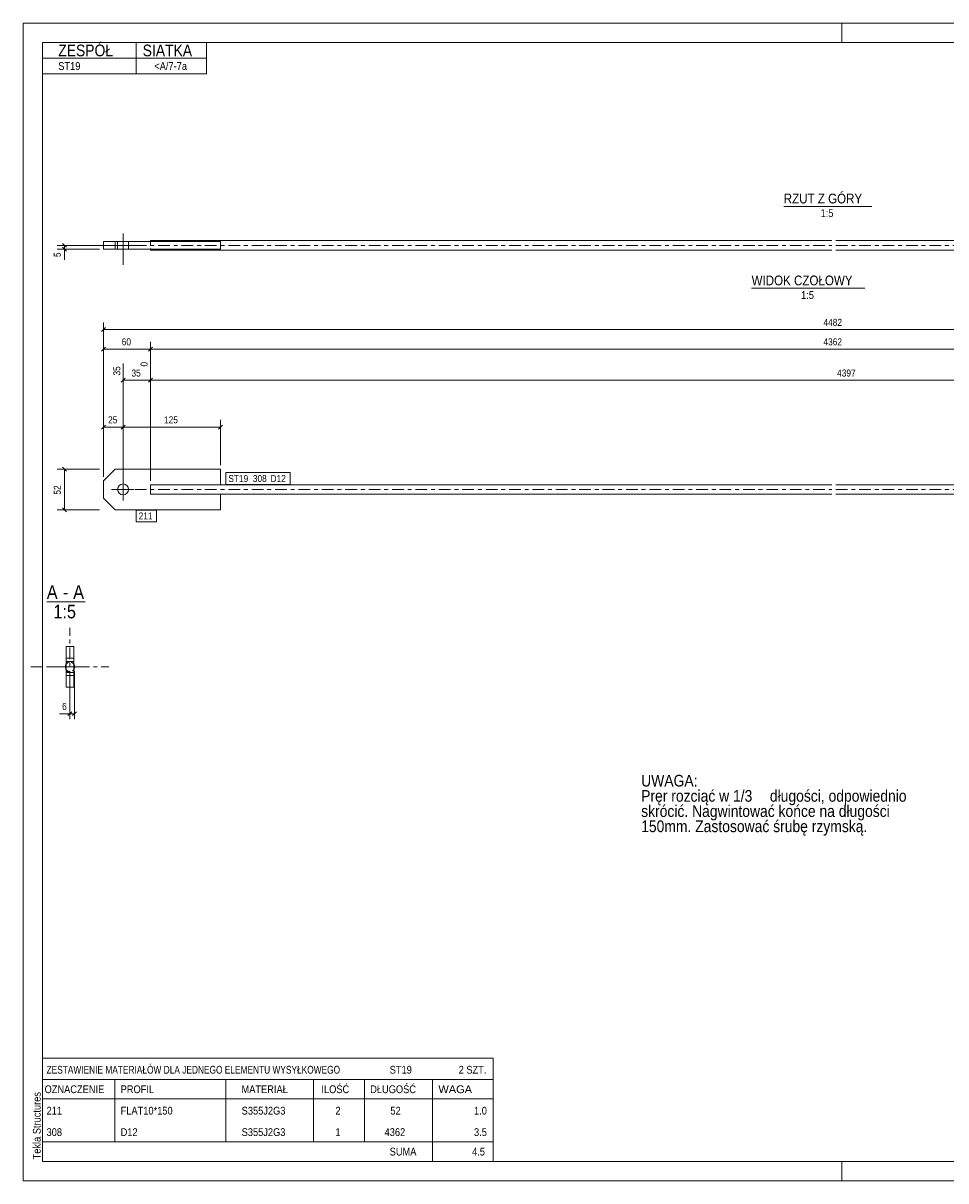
# Model space of a CAD drawing. Header units: millimetres. Extents: x 0 to 420, y 0 to 297.
# Tile 1 of 2: x 0 to 237, y 0 to 297. Entities that reach past the tile are written whole.
import ezdxf

# ---------------------------------------------------------------- set-up
doc = ezdxf.new("R2010")
doc.units = ezdxf.units.MM
for name, pattern in [('XKITLINE00', [0]), ('XKITLINE01', [4, 1, -1, 1, -1]), ('XKITLINE03', [6, 3, -1, 1, -1])]:
    doc.linetypes.add(name, pattern=pattern)
for name, color, linetype, lineweight in [('Arkusz rysunku', 3, 'Continuous', 0), ('Element', 2, 'Continuous', 0), ('Inny typ obiektu', 7, 'Continuous', 0), ('Tekst', 7, 'Continuous', 0), ('Wymiar', 4, 'Continuous', 0), ('Znak elementu', 2, 'Continuous', 0), ('Śruba', 3, 'Continuous', 0)]:
    doc.layers.add(name, color=color, linetype=linetype, lineweight=lineweight)
doc.styles.add('ARIAL', font='ARIAL.TTF')

msp = doc.modelspace()

# ---------------------------------------------------------------- linework, layer by layer
at = {"layer": 'Arkusz rysunku', "linetype": 'XKITLINE00', "lineweight": 0}
for p, q in [((420, 297), (0, 297)), ((0, 297), (0, 0)), ((0, 292), (0, 297)), ((5, 297), (0, 297)), ((210, 292), (210, 297)), ((415, 292), (5, 292)), ((5, 292), (5, 5)), ((0, 0), (0, 5)), ((5, 5), (415, 5)), ((210, 0), (210, 5)), ((0, 0), (420, 0))]:
    msp.add_line(p, q, dxfattribs=at)
at = {"layer": 'Element', "linetype": 'XKITLINE00', "lineweight": 0}
for p, q in [((50.62, 241), (20.62, 241)), ((20.62, 239), (20.62, 241)), ((23.62, 241), (23.62, 239)), ((32.62, 241.2), (207.42, 241.2)), ((32.62, 241), (32.62, 241.2)), ((50.62, 241), (50.62, 239)), ((208.42, 241.2), (383.22, 241.2)), ((50.62, 239), (20.62, 239)), ((32.62, 239), (32.62, 238.8)), ((32.62, 238.8), (207.42, 238.8)), ((208.42, 238.8), (383.22, 238.8)), ((20.62, 179.58), (23.62, 182.58)), ((23.62, 182.58), (50.62, 182.58)), ((50.62, 182.58), (50.62, 178.58)), ((20.62, 175.18), (20.62, 179.58)), ((50.62, 178.58), (32.62, 178.58)), ((32.62, 178.58), (32.62, 177.86)), ((207.42, 178.58), (50.62, 178.58)), ((352.1, 178.58), (208.42, 178.58)), ((32.62, 177.86), (32.62, 176.9)), ((32.62, 176.18), (32.62, 176.9)), ((32.62, 176.18), (50.62, 176.18)), ((207.42, 176.18), (50.62, 176.18)), ((50.62, 176.18), (50.62, 172.18)), ((352.1, 176.18), (208.42, 176.18)), ((20.62, 175.18), (23.62, 172.18)), ((50.62, 172.18), (23.62, 172.18)), ((11, 137.05), (11, 126.65)), ((11, 137.05), (13, 137.05)), ((13, 126.65), (13, 137.05)), ((11, 134.05), (13, 134.05)), ((11, 129.65), (13, 129.65)), ((11, 126.65), (13, 126.65))]:
    msp.add_line(p, q, dxfattribs=at)
at = {"layer": 'Element', "linetype": 'XKITLINE01', "lineweight": 0}
for p, q in [((32.62, 241.2), (32.62, 239)), ((32.62, 241), (32.62, 239)), ((32.62, 239), (32.62, 239.15)), ((50.62, 178.58), (32.62, 178.58)), ((32.62, 178.58), (32.62, 177.86)), ((32.62, 176.9), (32.62, 177.86)), ((32.62, 176.18), (32.62, 176.9)), ((50.62, 176.18), (32.62, 176.18)), ((11, 133.05), (13, 133.05)), ((11, 130.65), (13, 130.65))]:
    msp.add_line(p, q, dxfattribs=at)
at = {"layer": 'Element', "linetype": 'XKITLINE03', "lineweight": 0}
for p, q in [((22.62, 240), (207.42, 240)), ((208.42, 240), (393.22, 240)), ((22.62, 177.38), (207.42, 177.38)), ((208.42, 177.38), (393.22, 177.38)), ((12, 121.85), (12, 141.85)), ((2, 131.85), (22, 131.85))]:
    msp.add_line(p, q, dxfattribs=at)
at = {"layer": 'Element', "linetype": 'XKITLINE00', "lineweight": 0}
for start, end in [(154.2267, 205.7733), (334.2268, 25.7732)]:
    msp.add_arc((12, 131.85), 1.2, start, end, dxfattribs=at)
at = {"layer": 'Element', "linetype": 'XKITLINE01', "lineweight": 0}
for start, end in [(25.7732, 154.2267), (205.7733, 334.2268)]:
    msp.add_arc((12, 131.85), 1.2, start, end, dxfattribs=at)
at = {"layer": 'Inny typ obiektu', "linetype": 'XKITLINE00', "lineweight": 0}
for p, q in [((5, 292), (47, 292)), ((5, 292), (5, 288)), ((29, 288), (29, 292)), ((47, 288), (47, 292)), ((5, 288), (47, 288)), ((5, 288), (5, 284)), ((29, 288), (29, 284)), ((47, 288), (47, 284)), ((5, 284), (47, 284)), ((195.06, 250), (217.66, 250)), ((186.82, 229), (215.9, 229)), ((6.06, 148.55), (15.94, 148.55)), ((5, 31.5), (5, 26)), ((5, 31.5), (120.5, 31.5)), ((120.5, 31.5), (120.5, 26)), ((5, 26), (5, 21)), ((5, 26), (120.5, 26)), ((23.5, 26), (23.5, 21)), ((52, 21), (52, 26)), ((74.5, 26), (74.5, 21)), ((87.5, 26), (87.5, 21)), ((105, 26), (105, 21)), ((120.5, 26), (120.5, 21)), ((5, 21), (120.5, 21)), ((5, 21), (5, 15.5)), ((23.5, 21), (23.5, 15.5)), ((52, 15.5), (52, 21)), ((74.5, 21), (74.5, 15.5)), ((87.5, 21), (87.5, 15.5)), ((105, 21), (105, 15.5)), ((120.5, 21), (120.5, 15.5)), ((5, 15.5), (5, 10)), ((23.5, 15.5), (23.5, 10)), ((52, 10), (52, 15.5)), ((74.5, 15.5), (74.5, 10)), ((87.5, 15.5), (87.5, 10)), ((105, 15.5), (105, 10)), ((120.5, 15.5), (120.5, 10)), ((5, 10), (5, 5)), ((5, 10), (120.5, 10)), ((105, 10), (105, 5)), ((120.5, 10), (120.5, 5)), ((5, 5), (120.5, 5))]:
    msp.add_line(p, q, dxfattribs=at)
at = {"layer": 'Wymiar', "linetype": 'XKITLINE00', "lineweight": 0}
for p, q in [((31.62, 240), (8.76, 240)), ((19.62, 239), (8.76, 239)), ((10.11, 240.51), (11.13, 239.49)), ((10.11, 239.51), (11.13, 238.49)), ((10.62, 239), (10.62, 240)), ((10.62, 239), (10.62, 236.31)), ((10.62, 239), (10.62, 236.31)), ((20.62, 180.58), (20.62, 220.24)), ((21.13, 218.89), (20.11, 217.87)), ((20.62, 218.38), (395.22, 218.38)), ((21.13, 213.89), (20.11, 212.87)), ((20.62, 180.58), (20.62, 215.24)), ((33.13, 213.89), (32.11, 212.87)), ((33.13, 213.89), (32.11, 212.87)), ((32.62, 179.58), (32.62, 215.24)), ((32.62, 179.58), (32.62, 215.24)), ((20.62, 213.38), (32.62, 213.38)), ((32.62, 213.38), (383.22, 213.38)), ((25.62, 178.38), (25.62, 209.67)), ((32.62, 179.58), (32.62, 210.24)), ((32.62, 179.58), (32.62, 210.24)), ((26.13, 205.89), (25.11, 204.87)), ((25.62, 205.38), (32.62, 205.38)), ((33.13, 205.89), (32.11, 204.87)), ((33.13, 205.89), (32.11, 204.87)), ((32.62, 205.38), (390.22, 205.38)), ((21.13, 193.89), (20.11, 192.87)), ((20.62, 180.58), (20.62, 195.24)), ((20.62, 193.38), (25.62, 193.38)), ((26.13, 193.89), (25.11, 192.87)), ((26.13, 193.89), (25.11, 192.87)), ((25.62, 178.38), (25.62, 195.24)), ((25.62, 178.38), (25.62, 195.24)), ((25.62, 193.38), (50.62, 193.38)), ((51.13, 193.89), (50.11, 192.87)), ((50.62, 183.58), (50.62, 195.24)), ((19.62, 182.58), (8.76, 182.58)), ((10.11, 183.09), (11.13, 182.07)), ((10.62, 172.18), (10.62, 182.58)), ((10.11, 172.69), (11.13, 171.67)), ((19.62, 172.18), (8.76, 172.18)), ((13.2, 130.85), (13.2, 118.41)), ((12, 129.65), (12, 118.41)), ((12, 119.85), (9.31, 119.85)), ((12, 119.85), (9.31, 119.85)), ((12.51, 120.36), (11.49, 119.34)), ((12, 119.85), (13.2, 119.85)), ((13.71, 120.36), (12.69, 119.34))]:
    msp.add_line(p, q, dxfattribs=at)
at = {"layer": 'Znak elementu', "linetype": 'XKITLINE00', "lineweight": 0}
for p, q in [((52.02, 181.68), (68.45, 181.68)), ((52.02, 178.68), (52.02, 181.68)), ((68.45, 178.68), (68.45, 181.68)), ((52.02, 178.68), (68.45, 178.68)), ((29.02, 172.08), (34.23, 172.08)), ((29.02, 169.08), (29.02, 172.08)), ((34.23, 169.08), (34.23, 172.08)), ((29.02, 169.08), (34.23, 169.08))]:
    msp.add_line(p, q, dxfattribs=at)
at = {"layer": 'Śruba', "linetype": 'XKITLINE00', "lineweight": 0}
for p, q in [((24.22, 241), (24.22, 239)), ((25.62, 243), (25.62, 235)), ((27.02, 241), (27.02, 239)), ((25.62, 174.58), (25.62, 180.18)), ((28.42, 177.38), (22.82, 177.38)), ((15, 131.85), (7, 131.85)), ((13, 133.25), (11, 133.25)), ((13, 130.45), (11, 130.45))]:
    msp.add_line(p, q, dxfattribs=at)
msp.add_circle((25.62, 177.38), 1.4, dxfattribs=at)

# ---------------------------------------------------------------- texts
at = {"layer": 'Arkusz rysunku', "style": 'ARIAL', "width": 0.85}
msp.add_text('Tekla Structures', height=2, rotation=90, dxfattribs=at).set_placement((4.5, 5.5))
at = {"layer": 'Inny typ obiektu', "style": 'ARIAL'}
for s, height, width, p in [('ZESPÓŁ', 3, 0.85, (9, 288.5)), ('SIATKA', 3, 0.85, (30.66, 288.5)), ('ST19', 2, 0.85, (9, 285)), ('<A/7-7a', 2, 0.85, (33.63, 285)), ('RZUT Z GÓRY', 2.5, 0.85, (195.06, 250.75)), ('1:5', 2, 0.85, (204.51, 247.25)), ('WIDOK CZOŁOWY', 2.5, 0.85, (186.82, 229.75)), ('1:5', 2, 0.85, (199.51, 226.25)), ('A', 3.5, 0.85, (6.06, 149.3)), ('A', 3.5, 0.85, (12.83, 149.3)), ('-', 3.5, 0.85, (10.22, 149.3)), ('1:5', 3.5, 0.85, (7.76, 144.3)), ('ZESTAWIENIE MATERIAŁÓW DLA JEDNEGO ELEMENTU WYSYŁKOWEGO', 2, 0.765, (6, 27.5)), ('ST19', 2, 0.85, (94, 27.5)), ('2', 2, 0.85, (111.69, 27.5)), (' SZT.', 2, 0.85, (113, 27.5)), ('OZNACZENIE', 2, 0.85, (5.5, 22.5)), ('PROFIL', 2, 0.85, (25, 22.5)), ('MATERIAŁ', 2, 0.85, (56, 22.5)), ('ILOŚĆ', 2, 0.85, (76.5, 22.5)), ('DŁUGOŚĆ', 2, 0.85, (89, 22.5)), ('WAGA', 2, 1.008832, (106.5, 22.5)), ('211', 2, 0.85, (6, 17)), ('FLAT10*150', 2, 0.85, (25, 17)), ('S355J2G3', 2, 0.85, (56.04, 17)), ('2', 2, 0.85, (80.09, 17)), ('52', 2, 0.85, (94.19, 17)), ('1.0', 2, 0.85, (115.63, 17)), ('308', 2, 0.85, (6, 11.5)), ('D12', 2, 0.85, (25, 11.5)), ('S355J2G3', 2, 0.85, (56.04, 11.5)), ('1', 2, 0.85, (80.09, 11.5)), ('4362', 2, 0.85, (92.7, 11.5)), ('3.5', 2, 0.85, (115.63, 11.5)), ('SUMA', 2, 0.85, (94, 6.5)), ('4.5', 2, 0.85, (115.13, 6.5))]:
    msp.add_text(s, height=height, dxfattribs=dict(at, width=width)).set_placement(p)
at = {"layer": 'Tekst', "style": 'ARIAL', "width": 0.85}
for s, p in [('UWAGA:', (158.5, 101.16)), ('Pręr rozciąć w 1/3', (158.5, 97.26)), (' długości, odpowiednio', (190.52, 97.26)), ('skrócić. Nagwintować końce na długości ', (158.5, 93.36)), ('150mm. Zastosować śrubę rzymską.', (158.5, 89.46))]:
    msp.add_text(s, height=3, dxfattribs=at).set_placement(p)
at = {"layer": 'Wymiar', "style": 'ARIAL', "width": 0.85}
for s, p in [('5', (9.66, 236.99)), ('35', (24.9, 206.6)), ('0', (31.9, 208.9)), ('52', (9.66, 176.04))]:
    msp.add_text(s, height=1.8, rotation=90.0002, dxfattribs=at).set_placement(p)
for s, p in [('4482', (205.25, 219.34)), ('60', (25.28, 214.34)), ('4362', (205.25, 214.34)), ('35', (27.78, 206.34)), ('4397', (208.75, 206.34)), ('25', (21.78, 194.34)), ('125', (36.12, 194.34)), ('6', (9.99, 120.81))]:
    msp.add_text(s, height=1.8, dxfattribs=at).set_placement(p)
at = {"layer": 'Znak elementu', "style": 'ARIAL', "width": 0.85}
for s, p in [('ST19', (52.62, 179.28)), ('308', (58.9, 179.28)), ('D12', (63.44, 179.28)), ('211', (29.62, 169.68))]:
    msp.add_text(s, height=1.8, dxfattribs=at).set_placement(p)

doc.saveas('drawing.dxf')
